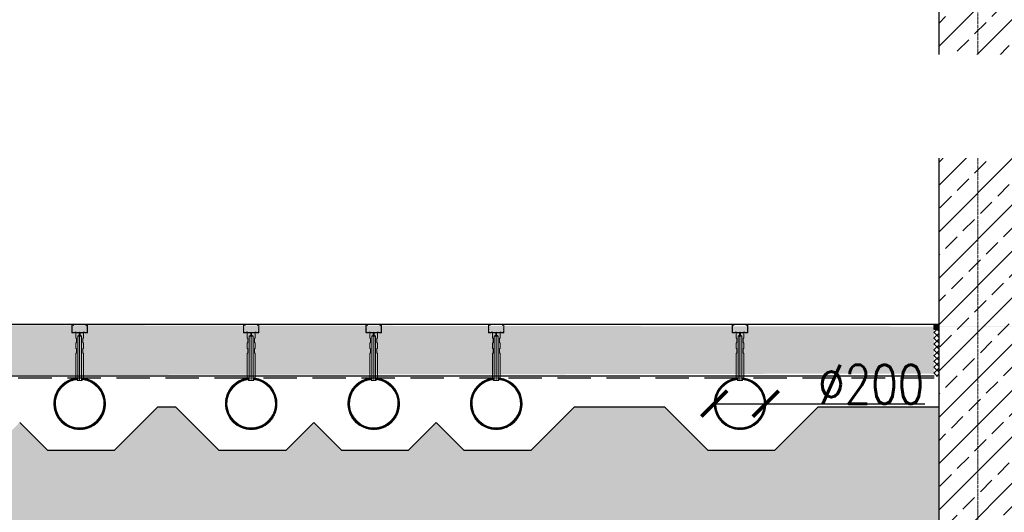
# Model space of a CAD drawing. Header units: millimetres. Extents: x -374129 to 1163271, y -112652 to 695637.
# Tile 178 of 256: x 8885 to 12703, y 30744 to 32652. Entities that reach past the tile are written whole.
import ezdxf
from ezdxf import colors
from ezdxf.entities.mleader import LeaderData, LeaderLine
from ezdxf.math import Vec2, Vec3

# ---------------------------------------------------------------- set-up
doc = ezdxf.new("R2010")
doc.units = ezdxf.units.MM
doc.header["$PDMODE"] = 4
doc.linetypes.add('ACAD_ISO04W100', pattern=[30, 24, -3, 0, -3])
doc.linetypes.add('rcad - -', pattern=[9.5, 6.5, -3])
for name, color, linetype, lineweight in [('A_DYSZA', 252, 'Continuous', 15), ('A_Hatch_konstrukcja', 252, 'Continuous', 5), ('A_profile ocynk', 252, 'Continuous', 9), ('KRT_kresk', 252, 'Continuous', 5), ('KRT_osie', 55, 'ACAD_ISO04W100', 18), ('Widoczne (ISO)', 252, 'Continuous', 15)]:
    doc.layers.add(name, color=color, linetype=linetype, lineweight=lineweight)
for name, color, linetype in [('KRT_kanaly', 1, 'Continuous'), ('KRT_kreskowanie', 252, 'Continuous'), ('KRT_opisy', 146, 'Continuous'), ('KRT_sciany', 2, 'Continuous'), ('KRT_wymiary', 4, 'Continuous')]:
    doc.layers.add(name, color=color, linetype=linetype)
doc.styles.add('WYMIAR', font='romans.shx', dxfattribs={"width": 0.8})
doc.linetypes.add('podbeton', pattern='A,0.3,-0.1,[131,ltypeshp.shx,S=0.1,R=0,X=-0.1,Y=0],-0.1,0.3', length=0.8)
doc.dimstyles.new('KRT_1-100', dxfattribs={"dimscale": 100, "dimtxt": 2, "dimasz": 1, "dimexe": 0.5, "dimexo": 0, "dimgap": 0.5, "dimtad": 1, "dimdec": 1, "dimrnd": 0.1, "dimzin": 9, "dimdsep": 46, "dimtxsty": 'WYMIAR', "dimblk": 'ARCHTICK', "dimcen": 0.09, "dimdle": 0.5, "dimclrd": 1, "dimclre": 252, "dimclrt": 256, "dimadec": 0, "dimazin": 0, "dimtfac": 1, "dimtdec": 1, "dimtmove": 0, "dimatfit": 3, "dimfxl": 1, "dimtolj": 1, "dimtzin": 0, "dimarcsym": 0})

# ---------------------------------------------------------------- blocks, each defined once
blk = doc.blocks.new('dysza_203')
at = {"color": 0, "linetype": 'ByBlock', "lineweight": -2}
for points in [[(-15, -193), (-10, -193), (-10, -203), (-7.5, -203), (-7.5, -31), (-1.5, -28), (-1.5, -18), (-15, -18), (-15, -38), (-12.5, -40.5), (-12.5, -55.5), (-15, -58), (-15, -78), (-12.5, -80.5), (-12.5, -95.5), (-15, -98)], [(15, -193), (10, -193), (10, -203), (7.5, -203), (7.5, -31), (1.5, -28), (1.5, -18), (15, -18), (15, -38), (12.5, -40.5), (12.5, -55.5), (15, -58), (15, -78), (12.5, -80.5), (12.5, -95.5), (15, -98)]]:
    blk.add_lwpolyline(points, close=True, dxfattribs=at)
for points in [[(-7.5, -31), (7.5, -31)], [(-1.5, -18), (1.5, -18)], [(-1.5, -28), (1.5, -28)], [(0, -18), (0, -203)], [(-7.5, -203), (7.5, -203)], [(7.5, -203), (10, -203)]]:
    blk.add_lwpolyline(points, dxfattribs=at)
blk = doc.blocks.new('_ArchTick')
at = {"color": 0, "linetype": 'ByBlock', "const_width": 0.15}
blk.add_lwpolyline([(-0.5, -0.5), (0.5, 0.5)], dxfattribs=at)
blk = doc.blocks.new('*D1196')
at = {"layer": 'Defpoints', "color": 0}
for p in [(11578, 31164.5), (11778, 31164.5)]:
    blk.add_point(p, dxfattribs=at)
at = {"layer": 'KRT_wymiary', "color": 1, "lineweight": -2}
for p, q in [((11578, 31164.5), (11578, 31164.5)), ((11578, 31164.5), (11778, 31164.5)), ((11778, 31164.5), (12395.1, 31164.5))]:
    blk.add_line(p, q, dxfattribs=at)
at = {"layer": 'KRT_wymiary', "color": 1, "lineweight": -2, "xscale": 100, "yscale": 100, "zscale": 100}
blk.add_blockref('_ArchTick', (11578, 31164.5), dxfattribs=at)
at = {"layer": 'KRT_wymiary', "color": 1, "lineweight": -2, "xscale": 100, "yscale": 100, "zscale": 100, "rotation": 180}
blk.add_blockref('_ArchTick', (11778, 31164.5), dxfattribs=at)
at = {"layer": 'KRT_wymiary', "insert": (12186.6, 31239.5), "char_height": 150, "attachment_point": 5, "style": 'WYMIAR'}
blk.add_mtext('\\A1;%%c200', dxfattribs=at)

msp = doc.modelspace()

# ---------------------------------------------------------------- hatches: boundary and pattern name
at = {"layer": 'KRT_kreskowanie'}
h = msp.add_hatch(dxfattribs=at)
h.set_pattern_fill('ANSI33', color=256, scale=20, style=0)
h.set_pattern_definition([(45, (175129.93, -25505.67), (-89.80256, 89.80256), []), (45, (175219.74, -25505.67), (-89.80256, 89.80256), [63.5, -31.75])])
h.paths.add_polyline_path([(12450, 30461.19), (12750, 30461.19), (12750, 36471.19), (12665, 36471.19), (12667.5, 36711.19), (12532.5, 36711.19), (12530, 36471.19), (12450, 36471.19)])
h = msp.add_hatch(dxfattribs=at)
h.set_pattern_fill('DOTS2', color=256, scale=10, style=0)
h.paths.add_polyline_path([(5640.49, 31126.97), (6132.64, 31126.97), (6132.64, 31351.97), (5640.49, 31351.97)], flags=9)
h.paths.add_polyline_path([(11940.49, 31126.97), (12432.64, 31126.97), (12432.64, 31351.97), (11940.49, 31351.97)], flags=9)
h.paths.add_polyline_path([(18240.49, 31126.97), (18732.64, 31126.97), (18732.64, 31351.97), (18240.49, 31351.97)], flags=9)
h.paths.add_polyline_path([(24880.49, 31126.97), (25372.64, 31126.97), (25372.64, 31351.97), (24880.49, 31351.97)], flags=9)
h.paths.add_polyline_path([(31180.49, 31126.97), (31672.64, 31126.97), (31672.64, 31351.97), (31180.49, 31351.97)], flags=9)
h.paths.add_polyline_path([(37480.49, 31126.97), (37972.64, 31126.97), (37972.64, 31351.97), (37480.49, 31351.97)], flags=9)
h.paths.add_polyline_path([(44120.49, 31126.97), (44612.64, 31126.97), (44612.64, 31351.97), (44120.49, 31351.97)], flags=9)
h.paths.add_polyline_path([(50420.49, 31126.97), (50912.64, 31126.97), (50912.64, 31351.97), (50420.49, 31351.97)], flags=9)
h.paths.add_polyline_path([(56720.49, 31126.97), (57212.64, 31126.97), (57212.64, 31351.97), (56720.49, 31351.97)], flags=9)
h.paths.add_polyline_path([(63360.49, 31126.97), (63852.64, 31126.97), (63852.64, 31351.97), (63360.49, 31351.97)], flags=9)

# ---------------------------------------------------------------- linework, layer by layer
at = {"layer": 'KRT_osie', "ltscale": 0.5}
msp.add_line((12600, 37613.84), (12600, 29871.18), dxfattribs=at)
msp.add_line((12600, 37613.84), (12600, 29871.18), dxfattribs=at)
at = {"layer": 'KRT_sciany'}
msp.add_lwpolyline([(12450, 30461.19), (12450, 36471.19)], dxfattribs=at)

# ---------------------------------------------------------------- next in the draw order: leaders
at = {"layer": 'KRT_opisy', "color": 1}
ml = msp.add_multileader_mtext('Standard', dxfattribs=at)
ml.set_content('\\C54;PIANKA DYLATACYJNA BRZEGOWA 1cm\\PUSZCZELNIENIE MASĄ TRWALEPLASTYCZNĄ ODPORNĄ NA AGRESJĘ CHEMICZNĄ NP.SIKAFLEX PRO 3', style='WYMIAR')
ml.set_leader_properties()
ml.build(insert=Vec2(0, 0))
ml.multileader.update_dxf_attribs({"text_left_attachment_type": 6, "text_right_attachment_type": 6, "dogleg_length": 36, "arrow_head_size": 200, "scale": 100})
ctx = ml.context
ctx.base_point, ctx.scale, ctx.char_height, ctx.arrow_head_size, ctx.landing_gap_size, ctx.plane_origin = Vec3(1022.91, 34569.79, -56.1), 100, 200, 200, 9, Vec3(36065.01, -50311.01, -56.1)
ctx.left_attachment, ctx.right_attachment = 6, 6
notes = []
notes.append((ctx, [(0, (1, 1, 0), (986.91, 34569.79, -56.1), (1, 0), 36, [(1, [(160, 31471.19, -56.1)], 0, [])])]))
ctx.mtext.insert, ctx.mtext.width, ctx.mtext.defined_height, ctx.mtext.flow_direction = Vec3(1031.91, 34809.79, -56.1), 4839.601, 350.11, 5
ctx.mtext.has_bg_fill, ctx.mtext.bg_color, ctx.mtext.bg_scale_factor, ctx.mtext.bg_transparency, ctx.mtext.use_window_bg_color = 1, -1027028792, 1.5, 0, 1
for ctx, leaders in notes:
    for number, flags, end, landing, length, lines in leaders:
        leader = LeaderData()
        leader.index, (leader.has_last_leader_line, leader.has_dogleg_vector, leader.attachment_direction) = number, flags
        leader.last_leader_point, leader.dogleg_vector, leader.dogleg_length = Vec3(end), Vec3(landing), length
        for number, points, colour, breaks in lines:
            line = LeaderLine()
            line.index, line.vertices, line.color, line.breaks = number, Vec3.list(points), colors.encode_raw_color(colour), breaks
            leader.lines.append(line)
        ctx.leaders.append(leader)

# ---------------------------------------------------------------- next in the draw order: leaders
ml = msp.add_multileader_mtext('Standard', dxfattribs=at)
ml.set_content('\\pxi-3,l3t3,39,44;\\C2;{\\fSymbol|b0|i0|c2|p18;·^I}\\C54;PŁYTA BETONOWA DYLATOWANA C30/37 W8,F150,XD2,XA2,XM1,XF1 ^Igr.20cm\\P    ZBROJONA WŁÓKNAMI POLIMEROWYMI ZBROJONA WŁÓKNAMI POLIMEROWYMI ZBROJONA WŁÓKNAMI POLIMEROWYMI ISTRICE iBETON 39x0.78 W ILOŚCI 3,0kg/m3, \\P{\\fSymbol|b0|i0|c2|p18;·^I}IZOLACJA PRZECIWWILGOCIOWA 2xFOLIA PE \\P    UKŁADANA SZCZELNIE NA ZAKŁAD^I^Igr.2x0.3mm                                                         \\P{\\fSymbol|b0|i0|c2|p18;·^I}PODBETON  C8/10 ^I^Igr.10cm                         \\P{\\fSymbol|b0|i0|c2|p18;·^I}ZAGĘSZCZONY GRUNT NASYPOWY Is>0,98^I^Igr.30cm\\P{\\fSymbol|b0|i0|c2|p18;·^I}ZAGĘSZCZONY GRUNT NASYPOWY Is>=0,97', style='WYMIAR')
ml.set_leader_properties()
ml.build(insert=Vec2(0, 0))
ml.multileader.update_dxf_attribs({"text_left_attachment_type": 6, "text_right_attachment_type": 6, "dogleg_length": 36, "arrow_head_size": 200, "scale": 100})
ctx = ml.context
ctx.base_point, ctx.scale, ctx.char_height, ctx.arrow_head_size, ctx.landing_gap_size, ctx.plane_origin = Vec3(1715.18, 28529.79, -56.1), 100, 200, 200, 9, Vec3(-35836.94, -69206.17, -56.1)
ctx.left_attachment, ctx.right_attachment = 6, 6
notes = []
notes.append((ctx, [(0, (1, 1, 0), (1679.18, 28529.79, -56.1), (1, 0), 36, [(1, [(1159.18, 31458.59, -56.1)], 0, [])])]))
ctx.mtext.insert, ctx.mtext.width, ctx.mtext.defined_height, ctx.mtext.flow_direction = Vec3(1724.18, 28777.41, -56.1), 11614.4681, 280.09, 5
ctx.mtext.has_bg_fill, ctx.mtext.bg_color, ctx.mtext.bg_scale_factor, ctx.mtext.bg_transparency, ctx.mtext.use_window_bg_color = 1, -1027028792, 1.5, 0, 1
for ctx, leaders in notes:
    for number, flags, end, landing, length, lines in leaders:
        leader = LeaderData()
        leader.index, (leader.has_last_leader_line, leader.has_dogleg_vector, leader.attachment_direction) = number, flags
        leader.last_leader_point, leader.dogleg_vector, leader.dogleg_length = Vec3(end), Vec3(landing), length
        for number, points, colour, breaks in lines:
            line = LeaderLine()
            line.index, line.vertices, line.color, line.breaks = number, Vec3.list(points), colors.encode_raw_color(colour), breaks
            leader.lines.append(line)
        ctx.leaders.append(leader)

# ---------------------------------------------------------------- next in the draw order: linework, layer by layer
at = {"layer": 'KRT_kanaly', "linetype": 'podbeton', "ltscale": 200}
msp.add_lwpolyline([(10025.49, 31091.97), (10132.99, 30984.47), (10392.99, 30984.47), (10500.49, 31091.97)], dxfattribs=at)

# ---------------------------------------------------------------- next in the draw order: leaders
at = {"layer": 'KRT_opisy', "color": 1}
ml = msp.add_multileader_mtext('Standard', dxfattribs=at)
ml.set_content('\\C54;KANAŁY NAPOWIETRZAJĄCE WEDŁUG PROJEKTU TECHNOLOGICZNEGO', style='WYMIAR')
ml.set_leader_properties()
ml.build(insert=Vec2(0, 0))
ml.multileader.update_dxf_attribs({"text_left_attachment_type": 6, "text_right_attachment_type": 6, "dogleg_length": 36, "arrow_head_size": 200, "scale": 100})
ctx = ml.context
ctx.base_point, ctx.scale, ctx.char_height, ctx.arrow_head_size, ctx.landing_gap_size, ctx.plane_origin = Vec3(958.77, 32175.83, -56.1), 100, 200, 200, 9, Vec3(36846.14, -51485.36, -56.1)
ctx.left_attachment, ctx.right_attachment = 6, 6
notes = []
notes.append((ctx, [(0, (1, 1, 0), (922.77, 32175.83, -56.1), (1, 0), 36, [(1, [(922.99, 31164.47, -56.1)], 0, [])])]))
ctx.mtext.insert, ctx.mtext.width, ctx.mtext.defined_height, ctx.mtext.flow_direction = Vec3(967.77, 32415.83, -56.1), 6873.6004, 350.11, 5
ctx.mtext.has_bg_fill, ctx.mtext.bg_color, ctx.mtext.bg_scale_factor, ctx.mtext.bg_transparency, ctx.mtext.use_window_bg_color = 1, -1027028792, 1.5, 0, 1
for ctx, leaders in notes:
    for number, flags, end, landing, length, lines in leaders:
        leader = LeaderData()
        leader.index, (leader.has_last_leader_line, leader.has_dogleg_vector, leader.attachment_direction) = number, flags
        leader.last_leader_point, leader.dogleg_vector, leader.dogleg_length = Vec3(end), Vec3(landing), length
        for number, points, colour, breaks in lines:
            line = LeaderLine()
            line.index, line.vertices, line.color, line.breaks = number, Vec3.list(points), colors.encode_raw_color(colour), breaks
            leader.lines.append(line)
        ctx.leaders.append(leader)

# ---------------------------------------------------------------- next in the draw order: hatches: boundary and pattern name
at = {"layer": 'KRT_kresk', "lineweight": 5}
h = msp.add_hatch(dxfattribs=at)
h.set_pattern_fill('DASH', color=256, scale=10, angle=45)
h.set_pattern_definition([(45, (15453.753, 31471.193), (4e-15, 44.90128), [31.75, -31.75])])
h.paths.add_polyline_path([(12429.99, 31281.19), (6470, 31271.19), (6470, 31451.19), (6470, 31471.19), (13929.99, 31461.19), (12429.99, 31461.19)])
h = msp.add_hatch(dxfattribs=at)
h.set_pattern_fill('ANSI37', color=256, scale=0.5)
h.set_pattern_definition([(45, (-421652.6885, -167449.6836), (-1.122532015, 1.122532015), []), (135, (-421652.6885, -167449.6836), (-1.122532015, -1.122532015), [])])
h.paths.add_polyline_path([(12430, 31451.19), (12450, 31451.19), (12450, 31471.19), (12430, 31471.19)])
h = msp.add_hatch(dxfattribs=at)
h.set_pattern_fill('ANSI37', color=256, scale=5)
h.set_pattern_definition([(45, (-421652.688, -167449.684), (-11.22532015, 11.22532015), []), (135, (-421652.688, -167449.684), (-11.22532015, -11.22532015), [])])
h.paths.add_polyline_path([(12430, 31270.04), (12450, 31270.04), (12450, 31451.19), (12430, 31451.19)])
at = {"layer": 'KRT_kreskowanie'}
h = msp.add_hatch(dxfattribs=at)
h.set_pattern_fill('DOTS2', color=256, scale=10, style=0)
h.set_pattern_definition([(0, (-57709.84, 5.08), (0, 254), [0, -254]), (0, (-57628.56, 10.16), (0, 254), [0, -254]), (0, (-57674.28, 66.04), (0, 254), [0, -254]), (0, (-57618.4, 106.68), (0, 254), [0, -254]), (0, (-57684.44, 121.92), (0, 254), [0, -254]), (0, (-57664.12, 182.88), (0, 254), [0, -254]), (0, (-57699.68, 228.6), (0, 254), [0, -254]), (0, (-57618.4, 223.52), (0, 254), [0, -254]), (0, (-57557.44, 233.68), (0, 254), [0, -254]), (0, (-57526.96, 172.72), (0, 254), [0, -254]), (0, (-57476.16, 167.64), (0, 254), [0, -254]), (0, (-57476.16, 76.2), (0, 254), [0, -254]), (0, (-57521.88, 45.72), (0, 254), [0, -254]), (0, (-57593, 60.96), (0, 254), [0, -254]), (0, (-57547.28, 106.68), (0, 254), [0, -254]), (0, (-57593, 152.4), (0, 254), [0, -254]), (0, (-57486.32, 10.16), (0, 254), [0, -254])])
h.paths.add_polyline_path([(3190.16, 31152.3), (3120.82, 31152.3), (2952.99, 30984.47), (2692.99, 30984.47), (2585.49, 31091.97), (2477.99, 30984.47), (2217.99, 30984.47), (2110.49, 31091.97), (2002.99, 30984.47), (1742.99, 30984.47), (1575.16, 31152.3), (1225.82, 31152.3), (1057.99, 30984.47), (797.99, 30984.47), (630.16, 31152.3), (150, 31152.3), (150, 30684.47), (6150, 30684.47), (6150, 31152.3), (5680.82, 31152.3), (5512.99, 30984.47), (5252.99, 30984.47), (5085.16, 31152.3), (4735.82, 31152.3), (4567.99, 30984.47), (4307.99, 30984.47), (4200.49, 31091.97), (4092.99, 30984.47), (3832.99, 30984.47), (3725.49, 31091.97), (3617.99, 30984.47), (3357.99, 30984.47)])
h.paths.add_polyline_path([(5640.49, 31126.97), (6132.64, 31126.97), (6132.64, 31351.97), (5640.49, 31351.97)], flags=9)
h.paths.add_polyline_path([(9490.16, 31152.3), (9420.82, 31152.3), (9252.99, 30984.47), (8992.99, 30984.47), (8885.49, 31091.97), (8777.99, 30984.47), (8517.99, 30984.47), (8410.49, 31091.97), (8302.99, 30984.47), (8042.99, 30984.47), (7875.16, 31152.3), (7525.82, 31152.3), (7357.99, 30984.47), (7097.99, 30984.47), (6930.16, 31152.3), (6450, 31152.3), (6450, 30684.47), (12450, 30684.47), (12450, 31152.3), (11980.82, 31152.3), (11812.99, 30984.47), (11552.99, 30984.47), (11385.16, 31152.3), (11035.82, 31152.3), (10867.99, 30984.47), (10607.99, 30984.47), (10500.49, 31091.97), (10392.99, 30984.47), (10132.99, 30984.47), (10025.49, 31091.97), (9917.99, 30984.47), (9657.99, 30984.47)])
h.paths.add_polyline_path([(11940.49, 31126.97), (12432.64, 31126.97), (12432.64, 31351.97), (11940.49, 31351.97)], flags=9)
h = msp.add_hatch(dxfattribs=at)
h.set_pattern_fill('DOTS2', color=256, scale=10, style=0)
h.set_pattern_definition([(0, (-51409.84, 5.08), (0, 254), [0, -254]), (0, (-51328.56, 10.16), (0, 254), [0, -254]), (0, (-51374.28, 66.04), (0, 254), [0, -254]), (0, (-51318.4, 106.68), (0, 254), [0, -254]), (0, (-51384.44, 121.92), (0, 254), [0, -254]), (0, (-51364.12, 182.88), (0, 254), [0, -254]), (0, (-51399.68, 228.6), (0, 254), [0, -254]), (0, (-51318.4, 223.52), (0, 254), [0, -254]), (0, (-51257.44, 233.68), (0, 254), [0, -254]), (0, (-51226.96, 172.72), (0, 254), [0, -254]), (0, (-51176.16, 167.64), (0, 254), [0, -254]), (0, (-51176.16, 76.2), (0, 254), [0, -254]), (0, (-51221.88, 45.72), (0, 254), [0, -254]), (0, (-51293, 60.96), (0, 254), [0, -254]), (0, (-51247.28, 106.68), (0, 254), [0, -254]), (0, (-51293, 152.4), (0, 254), [0, -254]), (0, (-51186.32, 10.16), (0, 254), [0, -254])])
h.paths.add_polyline_path([(9490.16, 31152.3), (9420.82, 31152.3), (9252.99, 30984.47), (8992.99, 30984.47), (8885.49, 31091.97), (8777.99, 30984.47), (8517.99, 30984.47), (8410.49, 31091.97), (8302.99, 30984.47), (8042.99, 30984.47), (7875.16, 31152.3), (7525.82, 31152.3), (7357.99, 30984.47), (7097.99, 30984.47), (6930.16, 31152.3), (6450, 31152.3), (6450, 30684.47), (12450, 30684.47), (12450, 31152.3), (11980.82, 31152.3), (11812.99, 30984.47), (11552.99, 30984.47), (11385.16, 31152.3), (11035.82, 31152.3), (10867.99, 30984.47), (10607.99, 30984.47), (10500.49, 31091.97), (10392.99, 30984.47), (10132.99, 30984.47), (10025.49, 31091.97), (9917.99, 30984.47), (9657.99, 30984.47)])
h.paths.add_polyline_path([(11940.49, 31126.97), (12432.64, 31126.97), (12432.64, 31351.97), (11940.49, 31351.97)], flags=9)
h.paths.add_polyline_path([(15790.16, 31152.3), (15720.82, 31152.3), (15552.99, 30984.47), (15292.99, 30984.47), (15185.49, 31091.97), (15077.99, 30984.47), (14817.99, 30984.47), (14710.49, 31091.97), (14602.99, 30984.47), (14342.99, 30984.47), (14175.16, 31152.3), (13825.82, 31152.3), (13657.99, 30984.47), (13397.99, 30984.47), (13230.16, 31152.3), (12750, 31152.3), (12750, 30684.47), (18750, 30684.47), (18750, 31152.3), (18280.82, 31152.3), (18112.99, 30984.47), (17852.99, 30984.47), (17685.16, 31152.3), (17335.82, 31152.3), (17167.99, 30984.47), (16907.99, 30984.47), (16800.49, 31091.97), (16692.99, 30984.47), (16432.99, 30984.47), (16325.49, 31091.97), (16217.99, 30984.47), (15957.99, 30984.47)])
h.paths.add_polyline_path([(18240.49, 31126.97), (18732.64, 31126.97), (18732.64, 31351.97), (18240.49, 31351.97)], flags=9)
at = {"layer": 'Widoczne (ISO)', "transparency": 33554687}
h = msp.add_hatch(dxfattribs=at)
h.set_pattern_fill('ANSI31', color=256, scale=10)
h.set_pattern_definition([(45, (9201.854, 31210.5676), (-0.8838835, 0.8838835), [])])
h.paths.add_polyline_path([(9212.09, 31164.47, -1), (9023.89, 31164.47, -0.3833879), (9108, 31258.04), (9108, 31263.97, 0.3851934), (9017.99, 31164.47, 1), (9217.99, 31164.47, 0.385192), (9127.99, 31263.97), (9127.99, 31258.04, -0.3833692)])
h = msp.add_hatch(dxfattribs=at)
h.set_pattern_fill('ANSI31', color=256, scale=10)
h.set_pattern_definition([(45, (9866.854, 31210.5676), (-0.8838835, 0.8838835), [])])
h.paths.add_polyline_path([(9877.09, 31164.47, -1), (9688.89, 31164.47, -0.3833879), (9773, 31258.04), (9773, 31263.97, 0.3851934), (9682.99, 31164.47, 1), (9882.99, 31164.47, 0.385192), (9792.99, 31263.97), (9792.99, 31258.04, -0.3833692)])
h = msp.add_hatch(dxfattribs=at)
h.set_pattern_fill('ANSI31', color=256, scale=10)
h.set_pattern_definition([(45, (10341.854, 31210.5676), (-0.8838835, 0.8838835), [])])
h.paths.add_polyline_path([(10352.09, 31164.47, -1), (10163.89, 31164.47, -0.3833879), (10248, 31258.04), (10248, 31263.97, 0.3851934), (10157.99, 31164.47, 1), (10357.99, 31164.47, 0.385192), (10267.99, 31263.97), (10267.99, 31258.04, -0.3833692)])
h = msp.add_hatch(dxfattribs=at)
h.set_pattern_fill('ANSI31', color=256, scale=10)
h.set_pattern_definition([(45, (10816.854, 31210.5676), (-0.8838835, 0.8838835), [])])
h.paths.add_polyline_path([(10827.09, 31164.47, -1), (10638.89, 31164.47, -0.3833879), (10723, 31258.04), (10723, 31263.97, 0.3851934), (10632.99, 31164.47, 1), (10832.99, 31164.47, 0.385192), (10742.99, 31263.97), (10742.99, 31258.04, -0.3833692)])
h = msp.add_hatch(dxfattribs=at)
h.set_pattern_fill('ANSI31', color=256, scale=10)
h.set_pattern_definition([(45, (11761.854, 31210.5676), (-0.8838835, 0.8838835), [])])
h.paths.add_polyline_path([(11772.09, 31164.47, -1), (11583.89, 31164.47, -0.3833879), (11668, 31258.04), (11668, 31263.97, 0.3851934), (11577.99, 31164.47, 1), (11777.99, 31164.47, 0.385192), (11687.99, 31263.97), (11687.99, 31258.04, -0.3833692)])

# ---------------------------------------------------------------- next in the draw order: linework, layer by layer
at = {"color": 2}
for p, q in [((12450, 31471.19, -18.47), (6470, 31471.19)), ((12430.2, 31271.19, 43), (6470, 31271.19))]:
    msp.add_line(p, q, dxfattribs=at)
at = {"layer": 'A_DYSZA', "transparency": 33554687}
for centre, radius, start, end in [((9117.99, 31164.47), 100, 95.73457, 84.26515), ((9782.99, 31164.47), 100, 95.73457, 84.26515), ((10257.99, 31164.47), 100, 95.73457, 84.26515), ((10732.99, 31164.47), 100, 95.73457, 84.26515), ((11677.99, 31164.47), 100, 95.73457, 84.26515), ((9117.99, 31164.47), 94.1, 96.09512, 83.90114), ((9782.99, 31164.47), 94.1, 96.09512, 83.90114), ((10257.99, 31164.47), 94.1, 96.09512, 83.90114), ((10732.99, 31164.47), 94.1, 96.09512, 83.90114), ((11677.99, 31164.47), 94.1, 96.09512, 83.90114)]:
    msp.add_arc(centre, radius, start, end, dxfattribs=at)
at = {"layer": 'A_Hatch_konstrukcja'}
for centre in [(9117.99, 31164.47), (9782.99, 31164.47), (10257.99, 31164.47), (10732.99, 31164.47), (11677.99, 31164.47)]:
    msp.add_circle(centre, 100, dxfattribs=at)
at = {"layer": 'A_profile ocynk'}
for points in [[(9142.28, 31467.75), (9144.93, 31470.41, -0.6681786), (9147.49, 31469.35), (9147.49, 31459.79, -0.1989124), (9147.35, 31459.43), (9146.64, 31458.73, 0.4142136), (9146.64, 31458.02), (9147.35, 31457.31, -0.1989124), (9147.49, 31456.96), (9147.49, 31452.79, -0.1989124), (9147.35, 31452.43), (9146.64, 31451.73, 0.4142136), (9146.64, 31451.02), (9147.35, 31450.31, -0.1989124), (9147.49, 31449.96), (9147.49, 31445.79, -0.1989124), (9147.35, 31445.43), (9146.64, 31444.73, 0.4142136), (9146.64, 31444.02), (9147.35, 31443.31, -0.1989124), (9147.49, 31442.96), (9147.49, 31440.47, -0.4142136), (9146.99, 31439.97), (9138.21, 31439.97, -0.1989124), (9137.85, 31440.12), (9137.15, 31440.83, 0.1989124), (9136.79, 31440.97), (9131.99, 31440.97, 0.1989124), (9131.64, 31440.83), (9130.93, 31440.12, -0.1989124), (9130.58, 31439.97), (9119.41, 31439.97, -0.1989124), (9119.05, 31440.12), (9118.35, 31440.83, 0.4142136), (9117.64, 31440.83), (9116.93, 31440.12, -0.1989124), (9116.58, 31439.97), (9105.41, 31439.97, -0.1989124), (9105.05, 31440.12), (9104.35, 31440.83, 0.1989124), (9103.99, 31440.97), (9099.19, 31440.97, 0.1989124), (9098.84, 31440.83), (9098.13, 31440.12, -0.1989124), (9097.78, 31439.97), (9088.99, 31439.97, -0.4142136), (9088.49, 31440.47), (9088.49, 31442.96, -0.1989124), (9088.64, 31443.31), (9089.35, 31444.02, 0.4142136), (9089.35, 31444.73), (9088.64, 31445.43, -0.1989124), (9088.49, 31445.79), (9088.49, 31449.96, -0.1989124), (9088.64, 31450.31), (9089.35, 31451.02, 0.4142136), (9089.35, 31451.73), (9088.64, 31452.43, -0.1989124), (9088.49, 31452.79), (9088.49, 31456.96, -0.1989124), (9088.64, 31457.31), (9089.35, 31458.02, 0.4142136), (9089.35, 31458.73), (9088.64, 31459.43, -0.1989124), (9088.49, 31459.79), (9088.49, 31469.35, -0.6681786), (9091.05, 31470.41), (9093.71, 31467.75), (9094.06, 31468.11), (9091.41, 31470.76, 0.6681786), (9087.99, 31469.35), (9087.99, 31459.58, 0.1989124), (9088.14, 31459.23), (9088.64, 31458.73, -0.4142136), (9088.64, 31458.02), (9088.14, 31457.52, 0.1989124), (9087.99, 31457.17), (9087.99, 31452.58, 0.1989124), (9088.14, 31452.23), (9088.64, 31451.73, -0.4142136), (9088.64, 31451.02), (9088.14, 31450.52, 0.1989124), (9087.99, 31450.17), (9087.99, 31445.58, 0.1989124), (9088.14, 31445.23), (9088.64, 31444.73, -0.4142136), (9088.64, 31444.02), (9088.14, 31443.52, 0.1989124), (9087.99, 31443.17), (9087.99, 31439.97, 0.4142136), (9088.49, 31439.47), (9097.99, 31439.47, 0.1989124), (9098.34, 31439.62), (9099.05, 31440.33, -0.1989124), (9099.4, 31440.47), (9103.79, 31440.47, -0.1989124), (9104.14, 31440.33), (9104.85, 31439.62, 0.1989124), (9105.2, 31439.47), (9116.79, 31439.47, 0.1989124), (9117.14, 31439.62), (9117.64, 31440.12, -0.4142136), (9118.35, 31440.12), (9118.85, 31439.62, 0.1989124), (9119.2, 31439.47), (9130.79, 31439.47, 0.1989124), (9131.14, 31439.62), (9131.85, 31440.33, -0.1989124), (9132.2, 31440.47), (9136.59, 31440.47, -0.1989124), (9136.94, 31440.33), (9137.65, 31439.62, 0.1989124), (9138, 31439.47), (9147.49, 31439.47, 0.4142136), (9147.99, 31439.97), (9147.99, 31443.17, 0.1989124), (9147.85, 31443.52), (9147.35, 31444.02, -0.4142136), (9147.35, 31444.73), (9147.85, 31445.23, 0.1989124), (9147.99, 31445.58), (9147.99, 31450.17, 0.1989124), (9147.85, 31450.52), (9147.35, 31451.02, -0.4142136), (9147.35, 31451.73), (9147.85, 31452.23, 0.1989124), (9147.99, 31452.58), (9147.99, 31457.17, 0.1989124), (9147.85, 31457.52), (9147.35, 31458.02, -0.4142136), (9147.35, 31458.73), (9147.85, 31459.23, 0.1989124), (9147.99, 31459.58), (9147.99, 31469.35, 0.6681786), (9144.58, 31470.76), (9141.93, 31468.11)], [(9807.28, 31467.75), (9809.93, 31470.41, -0.6681786), (9812.49, 31469.35), (9812.49, 31459.79, -0.1989124), (9812.35, 31459.43), (9811.64, 31458.73, 0.4142136), (9811.64, 31458.02), (9812.35, 31457.31, -0.1989124), (9812.49, 31456.96), (9812.49, 31452.79, -0.1989124), (9812.35, 31452.43), (9811.64, 31451.73, 0.4142136), (9811.64, 31451.02), (9812.35, 31450.31, -0.1989124), (9812.49, 31449.96), (9812.49, 31445.79, -0.1989124), (9812.35, 31445.43), (9811.64, 31444.73, 0.4142136), (9811.64, 31444.02), (9812.35, 31443.31, -0.1989124), (9812.49, 31442.96), (9812.49, 31440.47, -0.4142136), (9811.99, 31439.97), (9803.21, 31439.97, -0.1989124), (9802.85, 31440.12), (9802.15, 31440.83, 0.1989124), (9801.79, 31440.97), (9796.99, 31440.97, 0.1989124), (9796.64, 31440.83), (9795.93, 31440.12, -0.1989124), (9795.58, 31439.97), (9784.41, 31439.97, -0.1989124), (9784.05, 31440.12), (9783.35, 31440.83, 0.4142136), (9782.64, 31440.83), (9781.93, 31440.12, -0.1989124), (9781.58, 31439.97), (9770.41, 31439.97, -0.1989124), (9770.05, 31440.12), (9769.35, 31440.83, 0.1989124), (9768.99, 31440.97), (9764.19, 31440.97, 0.1989124), (9763.84, 31440.83), (9763.13, 31440.12, -0.1989124), (9762.78, 31439.97), (9753.99, 31439.97, -0.4142136), (9753.49, 31440.47), (9753.49, 31442.96, -0.1989124), (9753.64, 31443.31), (9754.35, 31444.02, 0.4142136), (9754.35, 31444.73), (9753.64, 31445.43, -0.1989124), (9753.49, 31445.79), (9753.49, 31449.96, -0.1989124), (9753.64, 31450.31), (9754.35, 31451.02, 0.4142136), (9754.35, 31451.73), (9753.64, 31452.43, -0.1989124), (9753.49, 31452.79), (9753.49, 31456.96, -0.1989124), (9753.64, 31457.31), (9754.35, 31458.02, 0.4142136), (9754.35, 31458.73), (9753.64, 31459.43, -0.1989124), (9753.49, 31459.79), (9753.49, 31469.35, -0.6681786), (9756.05, 31470.41), (9758.71, 31467.75), (9759.06, 31468.11), (9756.41, 31470.76, 0.6681786), (9752.99, 31469.35), (9752.99, 31459.58, 0.1989124), (9753.14, 31459.23), (9753.64, 31458.73, -0.4142136), (9753.64, 31458.02), (9753.14, 31457.52, 0.1989124), (9752.99, 31457.17), (9752.99, 31452.58, 0.1989124), (9753.14, 31452.23), (9753.64, 31451.73, -0.4142136), (9753.64, 31451.02), (9753.14, 31450.52, 0.1989124), (9752.99, 31450.17), (9752.99, 31445.58, 0.1989124), (9753.14, 31445.23), (9753.64, 31444.73, -0.4142136), (9753.64, 31444.02), (9753.14, 31443.52, 0.1989124), (9752.99, 31443.17), (9752.99, 31439.97, 0.4142136), (9753.49, 31439.47), (9762.99, 31439.47, 0.1989124), (9763.34, 31439.62), (9764.05, 31440.33, -0.1989124), (9764.4, 31440.47), (9768.79, 31440.47, -0.1989124), (9769.14, 31440.33), (9769.85, 31439.62, 0.1989124), (9770.2, 31439.47), (9781.79, 31439.47, 0.1989124), (9782.14, 31439.62), (9782.64, 31440.12, -0.4142136), (9783.35, 31440.12), (9783.85, 31439.62, 0.1989124), (9784.2, 31439.47), (9795.79, 31439.47, 0.1989124), (9796.14, 31439.62), (9796.85, 31440.33, -0.1989124), (9797.2, 31440.47), (9801.59, 31440.47, -0.1989124), (9801.94, 31440.33), (9802.65, 31439.62, 0.1989124), (9803, 31439.47), (9812.49, 31439.47, 0.4142136), (9812.99, 31439.97), (9812.99, 31443.17, 0.1989124), (9812.85, 31443.52), (9812.35, 31444.02, -0.4142136), (9812.35, 31444.73), (9812.85, 31445.23, 0.1989124), (9812.99, 31445.58), (9812.99, 31450.17, 0.1989124), (9812.85, 31450.52), (9812.35, 31451.02, -0.4142136), (9812.35, 31451.73), (9812.85, 31452.23, 0.1989124), (9812.99, 31452.58), (9812.99, 31457.17, 0.1989124), (9812.85, 31457.52), (9812.35, 31458.02, -0.4142136), (9812.35, 31458.73), (9812.85, 31459.23, 0.1989124), (9812.99, 31459.58), (9812.99, 31469.35, 0.6681786), (9809.58, 31470.76), (9806.93, 31468.11)], [(10282.28, 31467.75), (10284.93, 31470.41, -0.6681786), (10287.49, 31469.35), (10287.49, 31459.79, -0.1989124), (10287.35, 31459.43), (10286.64, 31458.73, 0.4142136), (10286.64, 31458.02), (10287.35, 31457.31, -0.1989124), (10287.49, 31456.96), (10287.49, 31452.79, -0.1989124), (10287.35, 31452.43), (10286.64, 31451.73, 0.4142136), (10286.64, 31451.02), (10287.35, 31450.31, -0.1989124), (10287.49, 31449.96), (10287.49, 31445.79, -0.1989124), (10287.35, 31445.43), (10286.64, 31444.73, 0.4142136), (10286.64, 31444.02), (10287.35, 31443.31, -0.1989124), (10287.49, 31442.96), (10287.49, 31440.47, -0.4142136), (10286.99, 31439.97), (10278.21, 31439.97, -0.1989124), (10277.85, 31440.12), (10277.15, 31440.83, 0.1989124), (10276.79, 31440.97), (10271.99, 31440.97, 0.1989124), (10271.64, 31440.83), (10270.93, 31440.12, -0.1989124), (10270.58, 31439.97), (10259.41, 31439.97, -0.1989124), (10259.05, 31440.12), (10258.35, 31440.83, 0.4142136), (10257.64, 31440.83), (10256.93, 31440.12, -0.1989124), (10256.58, 31439.97), (10245.41, 31439.97, -0.1989124), (10245.05, 31440.12), (10244.35, 31440.83, 0.1989124), (10243.99, 31440.97), (10239.19, 31440.97, 0.1989124), (10238.84, 31440.83), (10238.13, 31440.12, -0.1989124), (10237.78, 31439.97), (10228.99, 31439.97, -0.4142136), (10228.49, 31440.47), (10228.49, 31442.96, -0.1989124), (10228.64, 31443.31), (10229.35, 31444.02, 0.4142136), (10229.35, 31444.73), (10228.64, 31445.43, -0.1989124), (10228.49, 31445.79), (10228.49, 31449.96, -0.1989124), (10228.64, 31450.31), (10229.35, 31451.02, 0.4142136), (10229.35, 31451.73), (10228.64, 31452.43, -0.1989124), (10228.49, 31452.79), (10228.49, 31456.96, -0.1989124), (10228.64, 31457.31), (10229.35, 31458.02, 0.4142136), (10229.35, 31458.73), (10228.64, 31459.43, -0.1989124), (10228.49, 31459.79), (10228.49, 31469.35, -0.6681786), (10231.05, 31470.41), (10233.71, 31467.75), (10234.06, 31468.11), (10231.41, 31470.76, 0.6681786), (10227.99, 31469.35), (10227.99, 31459.58, 0.1989124), (10228.14, 31459.23), (10228.64, 31458.73, -0.4142136), (10228.64, 31458.02), (10228.14, 31457.52, 0.1989124), (10227.99, 31457.17), (10227.99, 31452.58, 0.1989124), (10228.14, 31452.23), (10228.64, 31451.73, -0.4142136), (10228.64, 31451.02), (10228.14, 31450.52, 0.1989124), (10227.99, 31450.17), (10227.99, 31445.58, 0.1989124), (10228.14, 31445.23), (10228.64, 31444.73, -0.4142136), (10228.64, 31444.02), (10228.14, 31443.52, 0.1989124), (10227.99, 31443.17), (10227.99, 31439.97, 0.4142136), (10228.49, 31439.47), (10237.99, 31439.47, 0.1989124), (10238.34, 31439.62), (10239.05, 31440.33, -0.1989124), (10239.4, 31440.47), (10243.79, 31440.47, -0.1989124), (10244.14, 31440.33), (10244.85, 31439.62, 0.1989124), (10245.2, 31439.47), (10256.79, 31439.47, 0.1989124), (10257.14, 31439.62), (10257.64, 31440.12, -0.4142136), (10258.35, 31440.12), (10258.85, 31439.62, 0.1989124), (10259.2, 31439.47), (10270.79, 31439.47, 0.1989124), (10271.14, 31439.62), (10271.85, 31440.33, -0.1989124), (10272.2, 31440.47), (10276.59, 31440.47, -0.1989124), (10276.94, 31440.33), (10277.65, 31439.62, 0.1989124), (10278, 31439.47), (10287.49, 31439.47, 0.4142136), (10287.99, 31439.97), (10287.99, 31443.17, 0.1989124), (10287.85, 31443.52), (10287.35, 31444.02, -0.4142136), (10287.35, 31444.73), (10287.85, 31445.23, 0.1989124), (10287.99, 31445.58), (10287.99, 31450.17, 0.1989124), (10287.85, 31450.52), (10287.35, 31451.02, -0.4142136), (10287.35, 31451.73), (10287.85, 31452.23, 0.1989124), (10287.99, 31452.58), (10287.99, 31457.17, 0.1989124), (10287.85, 31457.52), (10287.35, 31458.02, -0.4142136), (10287.35, 31458.73), (10287.85, 31459.23, 0.1989124), (10287.99, 31459.58), (10287.99, 31469.35, 0.6681786), (10284.58, 31470.76), (10281.93, 31468.11)], [(10757.28, 31467.75), (10759.93, 31470.41, -0.6681786), (10762.49, 31469.35), (10762.49, 31459.79, -0.1989124), (10762.35, 31459.43), (10761.64, 31458.73, 0.4142136), (10761.64, 31458.02), (10762.35, 31457.31, -0.1989124), (10762.49, 31456.96), (10762.49, 31452.79, -0.1989124), (10762.35, 31452.43), (10761.64, 31451.73, 0.4142136), (10761.64, 31451.02), (10762.35, 31450.31, -0.1989124), (10762.49, 31449.96), (10762.49, 31445.79, -0.1989124), (10762.35, 31445.43), (10761.64, 31444.73, 0.4142136), (10761.64, 31444.02), (10762.35, 31443.31, -0.1989124), (10762.49, 31442.96), (10762.49, 31440.47, -0.4142136), (10761.99, 31439.97), (10753.21, 31439.97, -0.1989124), (10752.85, 31440.12), (10752.15, 31440.83, 0.1989124), (10751.79, 31440.97), (10746.99, 31440.97, 0.1989124), (10746.64, 31440.83), (10745.93, 31440.12, -0.1989124), (10745.58, 31439.97), (10734.41, 31439.97, -0.1989124), (10734.05, 31440.12), (10733.35, 31440.83, 0.4142136), (10732.64, 31440.83), (10731.93, 31440.12, -0.1989124), (10731.58, 31439.97), (10720.41, 31439.97, -0.1989124), (10720.05, 31440.12), (10719.35, 31440.83, 0.1989124), (10718.99, 31440.97), (10714.19, 31440.97, 0.1989124), (10713.84, 31440.83), (10713.13, 31440.12, -0.1989124), (10712.78, 31439.97), (10703.99, 31439.97, -0.4142136), (10703.49, 31440.47), (10703.49, 31442.96, -0.1989124), (10703.64, 31443.31), (10704.35, 31444.02, 0.4142136), (10704.35, 31444.73), (10703.64, 31445.43, -0.1989124), (10703.49, 31445.79), (10703.49, 31449.96, -0.1989124), (10703.64, 31450.31), (10704.35, 31451.02, 0.4142136), (10704.35, 31451.73), (10703.64, 31452.43, -0.1989124), (10703.49, 31452.79), (10703.49, 31456.96, -0.1989124), (10703.64, 31457.31), (10704.35, 31458.02, 0.4142136), (10704.35, 31458.73), (10703.64, 31459.43, -0.1989124), (10703.49, 31459.79), (10703.49, 31469.35, -0.6681786), (10706.05, 31470.41), (10708.71, 31467.75), (10709.06, 31468.11), (10706.41, 31470.76, 0.6681786), (10702.99, 31469.35), (10702.99, 31459.58, 0.1989124), (10703.14, 31459.23), (10703.64, 31458.73, -0.4142136), (10703.64, 31458.02), (10703.14, 31457.52, 0.1989124), (10702.99, 31457.17), (10702.99, 31452.58, 0.1989124), (10703.14, 31452.23), (10703.64, 31451.73, -0.4142136), (10703.64, 31451.02), (10703.14, 31450.52, 0.1989124), (10702.99, 31450.17), (10702.99, 31445.58, 0.1989124), (10703.14, 31445.23), (10703.64, 31444.73, -0.4142136), (10703.64, 31444.02), (10703.14, 31443.52, 0.1989124), (10702.99, 31443.17), (10702.99, 31439.97, 0.4142136), (10703.49, 31439.47), (10712.99, 31439.47, 0.1989124), (10713.34, 31439.62), (10714.05, 31440.33, -0.1989124), (10714.4, 31440.47), (10718.79, 31440.47, -0.1989124), (10719.14, 31440.33), (10719.85, 31439.62, 0.1989124), (10720.2, 31439.47), (10731.79, 31439.47, 0.1989124), (10732.14, 31439.62), (10732.64, 31440.12, -0.4142136), (10733.35, 31440.12), (10733.85, 31439.62, 0.1989124), (10734.2, 31439.47), (10745.79, 31439.47, 0.1989124), (10746.14, 31439.62), (10746.85, 31440.33, -0.1989124), (10747.2, 31440.47), (10751.59, 31440.47, -0.1989124), (10751.94, 31440.33), (10752.65, 31439.62, 0.1989124), (10753, 31439.47), (10762.49, 31439.47, 0.4142136), (10762.99, 31439.97), (10762.99, 31443.17, 0.1989124), (10762.85, 31443.52), (10762.35, 31444.02, -0.4142136), (10762.35, 31444.73), (10762.85, 31445.23, 0.1989124), (10762.99, 31445.58), (10762.99, 31450.17, 0.1989124), (10762.85, 31450.52), (10762.35, 31451.02, -0.4142136), (10762.35, 31451.73), (10762.85, 31452.23, 0.1989124), (10762.99, 31452.58), (10762.99, 31457.17, 0.1989124), (10762.85, 31457.52), (10762.35, 31458.02, -0.4142136), (10762.35, 31458.73), (10762.85, 31459.23, 0.1989124), (10762.99, 31459.58), (10762.99, 31469.35, 0.6681786), (10759.58, 31470.76), (10756.93, 31468.11)], [(11702.28, 31467.75), (11704.93, 31470.41, -0.6681786), (11707.49, 31469.35), (11707.49, 31459.79, -0.1989124), (11707.35, 31459.43), (11706.64, 31458.73, 0.4142136), (11706.64, 31458.02), (11707.35, 31457.31, -0.1989124), (11707.49, 31456.96), (11707.49, 31452.79, -0.1989124), (11707.35, 31452.43), (11706.64, 31451.73, 0.4142136), (11706.64, 31451.02), (11707.35, 31450.31, -0.1989124), (11707.49, 31449.96), (11707.49, 31445.79, -0.1989124), (11707.35, 31445.43), (11706.64, 31444.73, 0.4142136), (11706.64, 31444.02), (11707.35, 31443.31, -0.1989124), (11707.49, 31442.96), (11707.49, 31440.47, -0.4142136), (11706.99, 31439.97), (11698.21, 31439.97, -0.1989124), (11697.85, 31440.12), (11697.15, 31440.83, 0.1989124), (11696.79, 31440.97), (11691.99, 31440.97, 0.1989124), (11691.64, 31440.83), (11690.93, 31440.12, -0.1989124), (11690.58, 31439.97), (11679.41, 31439.97, -0.1989124), (11679.05, 31440.12), (11678.35, 31440.83, 0.4142136), (11677.64, 31440.83), (11676.93, 31440.12, -0.1989124), (11676.58, 31439.97), (11665.41, 31439.97, -0.1989124), (11665.05, 31440.12), (11664.35, 31440.83, 0.1989124), (11663.99, 31440.97), (11659.19, 31440.97, 0.1989124), (11658.84, 31440.83), (11658.13, 31440.12, -0.1989124), (11657.78, 31439.97), (11648.99, 31439.97, -0.4142136), (11648.49, 31440.47), (11648.49, 31442.96, -0.1989124), (11648.64, 31443.31), (11649.35, 31444.02, 0.4142136), (11649.35, 31444.73), (11648.64, 31445.43, -0.1989124), (11648.49, 31445.79), (11648.49, 31449.96, -0.1989124), (11648.64, 31450.31), (11649.35, 31451.02, 0.4142136), (11649.35, 31451.73), (11648.64, 31452.43, -0.1989124), (11648.49, 31452.79), (11648.49, 31456.96, -0.1989124), (11648.64, 31457.31), (11649.35, 31458.02, 0.4142136), (11649.35, 31458.73), (11648.64, 31459.43, -0.1989124), (11648.49, 31459.79), (11648.49, 31469.35, -0.6681786), (11651.05, 31470.41), (11653.71, 31467.75), (11654.06, 31468.11), (11651.41, 31470.76, 0.6681786), (11647.99, 31469.35), (11647.99, 31459.58, 0.1989124), (11648.14, 31459.23), (11648.64, 31458.73, -0.4142136), (11648.64, 31458.02), (11648.14, 31457.52, 0.1989124), (11647.99, 31457.17), (11647.99, 31452.58, 0.1989124), (11648.14, 31452.23), (11648.64, 31451.73, -0.4142136), (11648.64, 31451.02), (11648.14, 31450.52, 0.1989124), (11647.99, 31450.17), (11647.99, 31445.58, 0.1989124), (11648.14, 31445.23), (11648.64, 31444.73, -0.4142136), (11648.64, 31444.02), (11648.14, 31443.52, 0.1989124), (11647.99, 31443.17), (11647.99, 31439.97, 0.4142136), (11648.49, 31439.47), (11657.99, 31439.47, 0.1989124), (11658.34, 31439.62), (11659.05, 31440.33, -0.1989124), (11659.4, 31440.47), (11663.79, 31440.47, -0.1989124), (11664.14, 31440.33), (11664.85, 31439.62, 0.1989124), (11665.2, 31439.47), (11676.79, 31439.47, 0.1989124), (11677.14, 31439.62), (11677.64, 31440.12, -0.4142136), (11678.35, 31440.12), (11678.85, 31439.62, 0.1989124), (11679.2, 31439.47), (11690.79, 31439.47, 0.1989124), (11691.14, 31439.62), (11691.85, 31440.33, -0.1989124), (11692.2, 31440.47), (11696.59, 31440.47, -0.1989124), (11696.94, 31440.33), (11697.65, 31439.62, 0.1989124), (11698, 31439.47), (11707.49, 31439.47, 0.4142136), (11707.99, 31439.97), (11707.99, 31443.17, 0.1989124), (11707.85, 31443.52), (11707.35, 31444.02, -0.4142136), (11707.35, 31444.73), (11707.85, 31445.23, 0.1989124), (11707.99, 31445.58), (11707.99, 31450.17, 0.1989124), (11707.85, 31450.52), (11707.35, 31451.02, -0.4142136), (11707.35, 31451.73), (11707.85, 31452.23, 0.1989124), (11707.99, 31452.58), (11707.99, 31457.17, 0.1989124), (11707.85, 31457.52), (11707.35, 31458.02, -0.4142136), (11707.35, 31458.73), (11707.85, 31459.23, 0.1989124), (11707.99, 31459.58), (11707.99, 31469.35, 0.6681786), (11704.58, 31470.76), (11701.93, 31468.11)]]:
    msp.add_lwpolyline(points, format="xyb", close=True, dxfattribs=at)
at = {"layer": 'KRT_kanaly', "color": 4, "linetype": 'rcad - -', "ltscale": 20}
msp.add_line((12430.2, 31262.99, 43), (6470, 31263.19), dxfattribs=at)
at = {"layer": 'KRT_kanaly', "linetype": 'podbeton', "ltscale": 200}
for p, q in [((9420.82, 31152.3, -6.04), (9490.16, 31152.3, -6.12)), ((11035.82, 31152.3, -8.01), (11385.16, 31152.3, -8.43)), ((11980.82, 31152.3, -9.16), (12450, 31152.3, -9.73))]:
    msp.add_line(p, q, dxfattribs=at)
for points in [[(8885.49, 31091.97), (8992.99, 30984.47), (9252.99, 30984.47), (9420.82, 31152.3)], [(9490.16, 31152.3), (9657.99, 30984.47), (9917.99, 30984.47), (10025.49, 31091.97)], [(10500.49, 31091.97), (10607.99, 30984.47), (10867.99, 30984.47), (11035.82, 31152.3)], [(11385.16, 31152.3), (11552.99, 30984.47), (11812.99, 30984.47), (11980.82, 31152.3)]]:
    msp.add_lwpolyline(points, dxfattribs=at)

# ---------------------------------------------------------------- next in the draw order: block references
at = {"layer": 'A_DYSZA'}
for p in [(9117.99, 31457.47), (9782.99, 31457.47), (10257.99, 31457.47), (10732.99, 31457.47), (11677.99, 31457.47)]:
    msp.add_blockref('dysza_203', p, dxfattribs=at)

# ---------------------------------------------------------------- next in the draw order: dimensions: what is measured, and where the dimension line sits
at = {"layer": 'KRT_wymiary'}
dim = msp.add_diameter_dim_2p(p1=(11577.99, 31164.47), p2=(11777.99, 31164.47), dimstyle='KRT_1-100', override={"dimtxt": 1.5, "dimgap": 0}, dxfattribs=at)
dim.commit()
dim.dimension.update_dxf_attribs({"geometry": '*D1196', "text_midpoint": (12186.56, 31164.47), "dimtype": 163})

doc.saveas('drawing.dxf')
